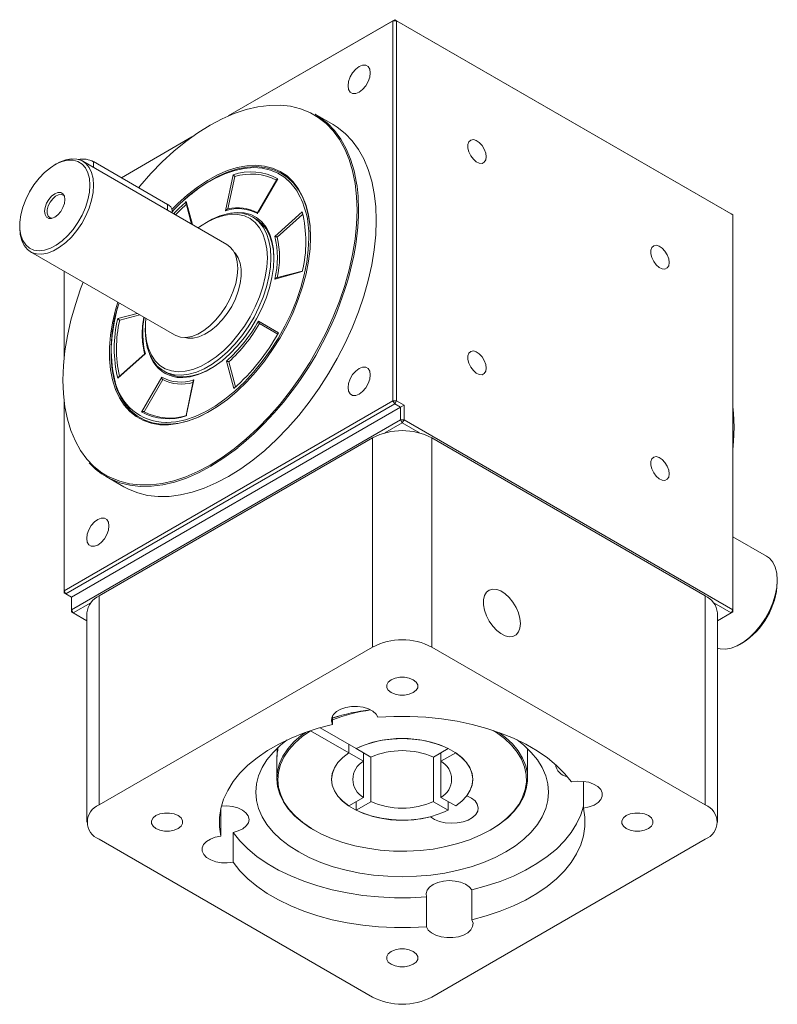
# Model space of a CAD drawing. Header units: millimetres. Extents: x 2723 to 3595, y 721 to 1332.
# Tile 7 of 9: x 3372 to 3459, y 813 to 926. Entities that reach past the tile are written whole.
import ezdxf

# ---------------------------------------------------------------- set-up
doc = ezdxf.new("R2010")
doc.units = ezdxf.units.MM
doc.layers.add('產品', color=7, linetype='Continuous')

# ---------------------------------------------------------------- blocks, each defined once
blk = doc.blocks.new('A$C4B944760')
at = {"color": 7, "linetype": 'Continuous', "lineweight": 15}
for p, q in [((23.92, 101.93), (43.06, 112.98)), ((43.06, 112.98), (42.85, 112.86)), ((43.27, 112.86), (43.06, 112.98)), ((43.06, 112.98), (81.67, 90.69)), ((42.85, 112.86), (23.92, 101.93)), ((42.85, 69.25), (42.85, 112.86)), ((43.27, 112.86), (42.85, 112.86)), ((81.88, 90.57), (43.27, 112.86)), ((43.27, 112.86), (43.27, 69.25)), ((35.97, 100.94), (33.93, 102.12)), ((19.78, 99.54), (11.67, 94.85)), ((11.67, 94.85), (19.78, 99.54)), ((4.24, 96.44), (4.03, 96.32)), ((23.79, 87.19), (7.24, 96.74)), ((8.49, 96.69), (16.97, 91.79)), ((8.49, 96.69), (8.49, 96.02)), ((29.63, 94.73), (27.42, 90.9)), ((16.97, 91.79), (16.97, 91.12)), ((19.1, 91.89), (19.73, 89.53)), ((19.12, 92.11), (19.83, 89.48)), ((17.5, 90.82), (17.5, 91.06)), ((29.28, 88.12), (32.44, 90.93)), ((32.47, 90.62), (29.56, 88.04)), ((81.88, 90.57), (81.67, 90.69)), ((81.88, 45.28), (81.88, 90.57)), ((0, 89.34), (0, 89.1)), ((21.64, 89.83), (21.42, 89.71)), ((27.08, 90.14), (26.74, 90.34)), ((1.24, 86.35), (17.79, 76.8)), ((5.09, 84.13), (5.09, 74.1)), ((32.44, 84.07), (29.28, 83.22)), ((32.42, 84.14), (29.46, 83.35)), ((11.26, 78.69), (13.48, 79.28)), ((13.79, 79.11), (11.48, 78.49)), ((27.41, 78.39), (29.72, 77.05)), ((29.63, 76.9), (27.53, 78.1)), ((14.42, 77.58), (14.42, 77.34)), ((14.42, 74.64), (11.26, 71.83)), ((14.35, 74.63), (11.35, 71.96)), ((24.58, 70.65), (23.73, 73.81)), ((24.01, 73.72), (24.79, 70.84)), ((16.54, 72.67), (16.88, 72.47)), ((13.99, 67.96), (16.3, 71.97)), ((16.43, 71.68), (14.3, 67.99)), ((19.91, 71.5), (19.1, 67.57)), ((19.98, 71.64), (19.13, 67.51)), ((5.09, 69.32), (5.09, 47.45)), ((5.09, 47.45), (42.85, 69.25)), ((43.06, 68.89), (42.85, 69.25)), ((43.27, 69.25), (42.85, 69.25)), ((43.06, 68.89), (43.27, 69.25)), ((43.27, 69.25), (44.12, 68.76)), ((43.06, 68.89), (5.3, 47.09)), ((43.7, 68.52), (5.94, 46.72)), ((43.7, 68.52), (43.06, 68.89)), ((43.7, 68.52), (44.12, 68.76)), ((43.7, 67.08), (43.7, 68.52)), ((44.12, 68.76), (44.12, 67.08)), ((5.94, 45.28), (43.7, 67.08)), ((43.91, 66.72), (41.91, 65.56)), ((43.7, 67.08), (44.12, 67.08)), ((43.7, 67.08), (43.91, 66.72)), ((43.91, 66.72), (44.12, 67.08)), ((45.91, 65.56), (43.91, 66.72)), ((44.12, 67.08), (81.88, 45.28)), ((82.01, 66.15), (82.01, 66.08)), ((9.12, 46.88), (40.52, 65)), ((40.52, 40.99), (40.52, 65)), ((47.31, 65), (47.31, 40.99)), ((47.31, 65), (78.7, 46.88)), ((81.92, 64.04), (81.88, 63.68)), ((9.94, 60.55), (11.97, 59.37)), ((85.73, 51.43), (81.88, 53.65)), ((86.97, 48.44), (86.97, 48.68)), ((5.09, 47.45), (5.3, 47.09)), ((5.09, 47.45), (5.09, 47.21)), ((5.09, 47.21), (5.3, 47.09)), ((5.3, 47.09), (5.94, 46.72)), ((5.94, 46.72), (5.94, 45.28)), ((9.12, 46.88), (9.12, 22.87)), ((78.7, 22.87), (78.7, 46.88)), ((6.15, 44.92), (5.94, 45.28)), ((5.94, 45.04), (5.94, 45.28)), ((8.15, 46.07), (6.15, 44.92)), ((81.67, 44.92), (79.67, 46.07)), ((81.67, 44.92), (81.88, 45.28)), ((81.88, 45.04), (81.88, 45.28)), ((5.94, 45.04), (6.15, 44.92)), ((6.15, 44.92), (7.72, 44.01)), ((7.72, 44.92), (7.72, 20.91)), ((80.11, 20.91), (80.11, 44.92)), ((80.11, 44.01), (81.67, 44.92)), ((81.67, 44.92), (81.88, 45.04)), ((9.12, 22.87), (40.52, 40.99)), ((47.31, 40.99), (78.7, 22.87)), ((82.73, 41.33), (82.94, 41.46)), ((35.92, 32.12), (35.92, 33.12)), ((38.62, 29.35), (34.48, 31.74)), ((33.4, 31.39), (37.78, 28.86)), ((37.78, 28.86), (37.78, 29.84)), ((29.53, 28.43), (29.54, 28.49)), ((29.6, 28.94), (29.61, 29.02)), ((37.78, 28.86), (39.48, 27.88)), ((40.33, 28.37), (38.62, 29.35)), ((39.48, 28.86), (39.48, 27.88)), ((40.33, 28.37), (40.33, 23.25)), ((49.2, 29.35), (47.5, 28.37)), ((47.5, 28.37), (47.5, 23.25)), ((48.34, 28.86), (48.34, 27.88)), ((48.34, 27.88), (50.05, 28.86)), ((58.31, 25.91), (58.31, 29.34)), ((29.51, 28.05), (29.51, 25.91)), ((39.48, 27.88), (39.48, 23.74)), ((48.34, 27.88), (48.34, 23.74)), ((64.73, 25.58), (64.73, 22.52)), ((39.48, 23.74), (37.78, 22.76)), ((50.05, 22.76), (48.34, 23.74)), ((38.62, 22.27), (40.33, 23.25)), ((38.62, 23.25), (38.62, 22.27)), ((47.5, 23.25), (49.2, 22.27)), ((49.2, 22.27), (49.2, 23.25)), ((23.1, 22.52), (23.1, 19.3)), ((24.49, 16.3), (24.49, 19.73)), ((33.73, 20.03), (33.81, 19.98)), ((54.01, 19.98), (54.1, 20.03)), ((40.52, 0.83), (9.12, 18.95)), ((78.7, 18.95), (47.31, 0.83)), ((51.9, 9.7), (51.9, 13.13)), ((46.7, 12.32), (46.7, 8.89))]:
    blk.add_line(p, q, dxfattribs=at)
at = {"color": 7, "linetype": 'Continuous', "lineweight": 15, "flags": 128}
for points in [[(40.24, 106.87), (40.18, 107.29), (40, 107.59), (39.72, 107.76), (39.36, 107.76), (38.97, 107.61), (38.58, 107.31), (38.22, 106.89), (37.94, 106.41), (37.76, 105.89), (37.7, 105.4), (37.76, 104.98), (37.94, 104.68), (38.22, 104.52), (38.58, 104.51), (38.97, 104.67), (39.36, 104.97), (39.72, 105.38), (40, 105.87), (40.18, 106.38), (40.24, 106.87)], [(33.37, 102.29), (33.29, 102.33), (32.22, 102.75), (31.09, 103.04), (29.89, 103.17), (28.63, 103.15), (27.33, 102.99), (25.99, 102.68), (24.63, 102.22), (23.24, 101.62), (21.85, 100.88), (20.46, 100.01), (19.07, 99.01), (17.7, 97.89), (16.37, 96.66), (15.07, 95.32), (13.81, 93.89), (13.66, 93.7)], [(38.74, 91.13), (38.68, 92.7), (38.51, 94.2), (38.22, 95.62), (37.82, 96.93), (37.31, 98.14), (36.7, 99.23), (35.99, 100.21), (35.17, 101.05), (34.27, 101.76), (33.37, 102.29)], [(33.93, 102.12), (34.42, 101.81), (35.33, 101.1), (36.14, 100.25), (36.86, 99.27), (37.48, 98.17), (37.99, 96.96), (38.39, 95.64), (38.67, 94.22), (38.73, 93.86)], [(40.94, 89.95), (40.88, 91.54), (40.71, 93.04), (40.42, 94.46), (40.02, 95.78), (39.51, 97), (38.9, 98.1), (38.18, 99.08), (37.36, 99.92), (36.46, 100.64), (35.97, 100.94)], [(53.56, 97.24), (53.51, 97.67), (53.34, 98.12), (53.08, 98.54), (52.76, 98.89), (52.42, 99.12), (52.08, 99.22), (51.78, 99.17), (51.57, 98.97), (51.46, 98.66), (51.46, 98.25), (51.57, 97.81), (51.78, 97.37), (52.08, 96.98), (52.42, 96.68), (52.76, 96.51), (53.08, 96.49), (53.34, 96.62), (53.51, 96.88), (53.56, 97.24)], [(8.06, 93.99), (8, 94.75), (7.83, 95.41), (7.55, 95.97), (7.17, 96.4), (6.69, 96.7), (6.14, 96.85), (5.53, 96.85), (4.88, 96.71), (4.2, 96.42), (3.52, 95.99), (2.85, 95.44), (2.22, 94.78), (1.63, 94.03), (1.12, 93.21), (0.69, 92.35), (0.36, 91.46), (0.13, 90.59), (0.01, 89.74), (0.01, 88.95), (0.13, 88.24), (0.36, 87.63), (0.69, 87.13), (1.12, 86.77), (1.63, 86.54), (2.22, 86.46), (2.85, 86.54), (3.52, 86.75), (4.2, 87.12), (4.88, 87.61), (5.53, 88.22), (6.14, 88.92), (6.69, 89.71), (7.17, 90.55), (7.55, 91.43), (7.83, 92.31), (8, 93.17), (8.06, 93.99)], [(4.24, 96.44), (4.59, 96.63), (5.28, 96.89), (5.95, 97.01), (6.56, 96.99), (7.12, 96.81), (7.59, 96.49), (7.97, 96.03), (8.26, 95.45), (8.43, 94.77), (8.49, 93.99)], [(17.48, 91.19), (18.17, 91.89), (19.28, 92.89), (20.41, 93.77), (21.56, 94.54), (22.71, 95.17), (23.85, 95.66), (24.98, 96.01), (26.07, 96.22), (27.11, 96.28), (28.11, 96.19), (29.04, 95.95), (29.91, 95.57), (30.69, 95.05), (31.38, 94.39), (31.98, 93.6), (32.48, 92.7), (32.88, 91.67), (33.16, 90.55), (33.33, 89.34), (33.39, 88.04)], [(33.39, 87.94), (33.33, 89.23), (33.16, 90.43), (32.88, 91.55), (32.49, 92.56), (31.99, 93.46), (31.4, 94.25), (30.71, 94.9), (29.93, 95.42), (29.08, 95.8), (28.15, 96.03), (27.16, 96.12), (26.12, 96.06), (25.04, 95.86), (23.92, 95.51), (22.79, 95.02), (21.65, 94.39), (20.51, 93.63), (19.39, 92.76), (18.29, 91.76), (17.5, 90.97)], [(31.64, 93.61), (31.14, 94.22), (30.44, 94.87), (29.65, 95.37), (28.78, 95.73), (27.84, 95.94), (26.83, 96), (25.78, 95.92), (24.68, 95.68), (23.56, 95.3), (22.42, 94.77), (21.78, 94.42)], [(8.49, 93.99), (8.43, 93.15), (8.26, 92.27), (7.97, 91.37), (7.59, 90.47), (7.12, 89.6), (6.56, 88.78), (5.95, 88.04), (5.28, 87.4), (4.59, 86.86), (3.89, 86.46), (3.2, 86.19), (2.54, 86.07), (1.92, 86.1), (1.37, 86.28), (0.89, 86.6), (0.51, 87.06), (0.23, 87.64), (0.06, 88.32), (0, 89.1), (0, 89.1)], [(38.73, 93.86), (38.85, 92.71), (38.91, 91.13)], [(5.2, 92.34), (5.14, 92.72), (4.97, 93), (4.72, 93.15), (4.39, 93.16), (4.03, 93.01), (3.67, 92.74), (3.34, 92.36), (3.09, 91.91), (2.92, 91.44), (2.86, 90.99), (2.92, 90.61), (3.09, 90.33), (3.34, 90.18), (3.67, 90.18), (4.03, 90.32), (4.39, 90.59), (4.72, 90.97), (4.97, 91.42), (5.14, 91.89), (5.2, 92.34)], [(5.16, 92.66), (5.05, 92.8), (4.79, 92.92), (4.47, 92.9), (4.13, 92.73), (3.79, 92.44), (3.5, 92.05), (3.28, 91.61), (3.17, 91.16), (3.17, 90.76), (3.28, 90.44), (3.5, 90.24), (3.73, 90.19)], [(19.16, 91.8), (18.48, 91.17), (17.9, 90.59)], [(10.01, 60.64), (10.41, 60.43), (11.48, 60.01), (12.61, 59.72), (13.81, 59.59), (15.07, 59.61), (16.37, 59.77), (17.7, 60.08), (19.07, 60.54), (20.46, 61.14), (21.85, 61.88), (23.24, 62.75), (24.63, 63.75), (25.99, 64.87), (27.33, 66.1), (28.63, 67.44), (29.89, 68.87), (31.09, 70.39), (32.22, 71.98), (33.29, 73.64), (34.27, 75.35), (35.17, 77.1), (35.99, 78.88), (36.7, 80.67), (37.31, 82.47), (37.82, 84.27), (38.22, 86.04), (38.51, 87.79), (38.68, 89.48), (38.74, 91.13)], [(28.43, 85.67), (28.37, 86.67), (28.2, 87.58), (27.91, 88.4), (27.52, 89.11), (27.04, 89.7), (26.45, 90.15), (25.79, 90.46), (25.05, 90.63), (24.26, 90.65), (23.42, 90.52), (22.54, 90.25), (21.65, 89.83), (20.75, 89.28), (20.49, 89.09)], [(21.64, 89.83), (22.09, 90.08), (22.99, 90.46), (23.87, 90.71), (24.71, 90.81), (25.5, 90.77), (26.23, 90.57), (26.9, 90.24), (27.47, 89.77), (27.96, 89.16), (28.34, 88.44), (28.62, 87.61), (28.79, 86.68), (28.85, 85.67)], [(24.22, 90.77), (24.97, 90.85), (25.78, 90.81), (26.53, 90.61), (27.2, 90.27), (27.79, 89.79), (28.28, 89.18), (28.67, 88.44), (28.96, 87.6), (29.13, 86.65), (29.19, 85.62)], [(11.97, 59.37), (12.48, 59.1), (13.55, 58.67), (14.69, 58.39), (15.89, 58.26), (17.15, 58.27), (18.46, 58.44), (19.8, 58.75), (21.18, 59.21), (22.57, 59.82), (23.97, 60.56), (25.37, 61.43), (26.76, 62.44), (28.14, 63.56), (29.48, 64.8), (30.79, 66.14), (32.05, 67.58), (33.25, 69.11), (34.39, 70.71), (35.46, 72.37), (36.46, 74.09), (37.36, 75.85), (38.18, 77.64), (38.9, 79.44), (39.51, 81.26), (40.02, 83.06), (40.42, 84.84), (40.71, 86.59), (40.88, 88.3), (40.94, 89.95)], [(29.19, 85.54), (29.13, 86.49), (28.96, 87.41), (28.68, 88.25), (28.3, 88.97), (27.81, 89.57), (27.23, 90.04), (27.08, 90.14)], [(33.39, 88.04), (33.33, 86.68), (33.16, 85.27), (32.88, 83.82), (32.48, 82.34), (31.98, 80.86), (31.38, 79.38), (30.69, 77.92), (29.91, 76.49), (29.04, 75.12), (28.11, 73.8), (27.11, 72.56), (26.07, 71.41), (24.98, 70.36), (23.85, 69.41), (22.71, 68.59), (21.56, 67.89), (20.41, 67.33), (19.28, 66.91), (18.17, 66.63), (17.1, 66.49), (16.08, 66.51), (15.11, 66.67), (14.21, 66.98), (13.39, 67.43), (12.65, 68.02), (12, 68.75), (11.45, 69.6), (11.01, 70.56), (10.67, 71.64), (10.44, 72.81), (10.32, 74.06), (10.32, 75.39), (10.44, 76.78), (10.67, 78.21), (11.01, 79.68), (11.26, 80.56)], [(16.77, 66.76), (16.87, 66.76), (17.92, 66.84), (19.02, 67.08), (20.14, 67.46), (21.28, 67.99), (22.43, 68.65), (23.57, 69.44), (24.69, 70.36), (25.79, 71.39), (26.84, 72.52), (27.85, 73.74), (28.79, 75.05), (29.66, 76.41), (30.45, 77.83), (31.15, 79.28), (31.76, 80.76), (32.26, 82.24), (32.66, 83.71), (32.95, 85.16), (33.12, 86.57), (33.18, 87.93)], [(23.79, 87.19), (24.14, 86.93), (24.52, 86.48), (24.8, 85.9), (24.97, 85.21), (25.03, 84.44), (24.97, 83.6), (24.8, 82.72), (24.52, 81.81), (24.14, 80.92), (23.66, 80.05), (23.11, 79.23), (22.49, 78.49), (21.83, 77.84), (21.14, 77.31), (20.44, 76.91), (19.75, 76.64), (19.08, 76.52), (18.47, 76.55), (17.92, 76.73), (17.79, 76.8)], [(74.56, 85.12), (74.51, 85.55), (74.34, 86), (74.08, 86.42), (73.76, 86.77), (73.42, 87), (73.08, 87.1), (72.78, 87.04), (72.57, 86.85), (72.46, 86.53), (72.46, 86.13), (72.57, 85.68), (72.78, 85.24), (73.08, 84.85), (73.42, 84.56), (73.76, 84.39), (74.08, 84.37), (74.34, 84.49), (74.51, 84.75), (74.56, 85.12)], [(24.62, 86.3), (24.76, 86.16), (25.1, 85.66), (25.33, 85.05), (25.44, 84.34), (25.44, 83.55), (25.33, 82.7), (25.1, 81.83), (24.76, 80.95), (24.34, 80.08), (23.82, 79.27), (23.24, 78.52), (22.61, 77.86), (21.94, 77.3), (21.25, 76.88), (20.58, 76.58), (19.92, 76.44), (19.31, 76.44), (18.97, 76.52)], [(28.85, 85.67), (28.79, 84.59), (28.62, 83.46), (28.34, 82.31), (27.96, 81.14), (27.47, 79.98), (26.9, 78.84), (26.23, 77.74), (25.5, 76.7), (24.71, 75.74), (23.87, 74.87), (22.99, 74.1), (22.09, 73.45), (21.18, 72.93), (20.29, 72.54), (19.41, 72.29), (18.57, 72.19), (17.77, 72.24), (17.04, 72.43), (16.38, 72.77), (15.8, 73.24), (15.32, 73.84), (14.93, 74.57), (14.65, 75.4), (14.48, 76.33), (14.42, 77.34), (14.42, 77.34)], [(14.49, 78.7), (14.44, 78.11), (14.44, 77.07), (14.55, 76.11), (14.78, 75.24), (15.12, 74.48), (15.56, 73.83), (16.09, 73.31), (16.72, 72.92), (17.42, 72.68), (18.19, 72.59), (19.01, 72.64), (19.87, 72.84), (20.75, 73.19), (21.65, 73.67), (22.54, 74.29), (23.42, 75.03), (24.26, 75.87), (25.05, 76.81), (25.79, 77.82), (26.45, 78.9), (27.04, 80.03), (27.52, 81.18), (27.91, 82.34), (28.2, 83.48), (28.37, 84.6), (28.43, 85.67), (28.43, 85.67)], [(29.19, 85.62), (29.13, 84.53), (28.96, 83.38), (28.68, 82.2), (28.28, 81.01), (27.79, 79.83), (27.2, 78.67), (26.53, 77.55), (25.79, 76.5), (24.98, 75.52), (24.12, 74.63), (23.23, 73.85), (22.31, 73.19), (21.39, 72.66), (20.48, 72.26), (19.58, 72.01), (18.73, 71.91), (18.09, 71.93)], [(7.29, 82.86), (7, 82.09), (6.39, 80.29), (5.88, 78.49), (5.48, 76.72), (5.19, 74.97), (5.02, 73.28), (4.96, 71.63), (5.02, 70.06), (5.19, 68.56), (5.48, 67.14), (5.88, 65.83), (6.39, 64.62), (7, 63.53), (7.71, 62.55), (8.52, 61.71), (9.43, 61), (10.01, 60.64)], [(11.41, 80.48), (11.17, 79.64), (10.83, 78.19), (10.61, 76.76), (10.49, 75.39), (10.49, 74.07), (10.61, 72.82), (10.83, 71.66), (11.17, 70.59), (11.61, 69.63), (12.16, 68.79), (12.8, 68.07), (13.54, 67.49), (14.35, 67.04), (15.25, 66.73), (16.21, 66.57), (17.22, 66.55), (18.29, 66.69), (19.39, 66.96), (20.51, 67.38), (21.65, 67.94), (21.89, 68.08)], [(15.1, 74.14), (15.03, 74.32), (14.9, 74.63)], [(53.56, 72.99), (53.51, 73.42), (53.34, 73.87), (53.08, 74.29), (52.76, 74.64), (52.42, 74.87), (52.08, 74.97), (51.78, 74.92), (51.57, 74.72), (51.46, 74.41), (51.46, 74), (51.57, 73.56), (51.78, 73.12), (52.08, 72.73), (52.42, 72.43), (52.76, 72.26), (53.08, 72.24), (53.34, 72.37), (53.51, 72.63), (53.56, 72.99)], [(16.88, 72.47), (17.38, 72.23), (18.12, 72.04), (18.91, 72), (19.75, 72.1), (20.63, 72.35), (21.53, 72.73), (21.91, 72.94)], [(40.24, 72.23), (40.18, 72.65), (40, 72.95), (39.72, 73.11), (39.36, 73.12), (38.97, 72.96), (38.58, 72.66), (38.22, 72.25), (37.94, 71.76), (37.76, 71.25), (37.7, 70.76), (37.76, 70.34), (37.94, 70.03), (38.22, 69.87), (38.58, 69.87), (38.97, 70.02), (39.36, 70.32), (39.72, 70.74), (40, 71.22), (40.18, 71.74), (40.24, 72.23)], [(82.01, 66.24), (81.95, 67.83), (81.88, 68.57)], [(81.88, 63.77), (81.95, 64.59), (82.01, 66.24)], [(25.06, 63.87), (24.73, 63.61), (23.34, 62.61), (21.93, 61.73), (20.53, 60.99), (19.14, 60.39), (17.77, 59.93), (16.42, 59.61), (15.12, 59.45), (13.86, 59.43), (12.65, 59.57), (11.51, 59.85), (10.44, 60.28), (9.94, 60.55)], [(74.56, 60.87), (74.51, 61.3), (74.34, 61.75), (74.08, 62.17), (73.76, 62.52), (73.42, 62.75), (73.08, 62.85), (72.78, 62.79), (72.57, 62.6), (72.46, 62.28), (72.46, 61.88), (72.57, 61.43), (72.78, 60.99), (73.08, 60.6), (73.42, 60.31), (73.76, 60.14), (74.08, 60.12), (74.34, 60.24), (74.51, 60.5), (74.56, 60.87)], [(10.24, 54.91), (10.18, 55.33), (10, 55.63), (9.72, 55.8), (9.36, 55.8), (8.97, 55.64), (8.58, 55.35), (8.22, 54.93), (7.94, 54.44), (7.76, 53.93), (7.7, 53.44), (7.76, 53.02), (7.94, 52.72), (8.22, 52.55), (8.58, 52.55), (8.97, 52.7), (9.36, 53), (9.72, 53.42), (10, 53.91), (10.18, 54.42), (10.24, 54.91)], [(80.11, 40.87), (80.41, 40.79), (81.03, 40.76), (81.69, 40.88), (82.38, 41.15), (83.08, 41.55), (83.77, 42.09), (84.44, 42.73), (85.05, 43.47), (85.6, 44.29), (86.08, 45.16), (86.46, 46.06), (86.74, 46.96), (86.92, 47.84), (86.97, 48.68), (86.92, 49.46), (86.74, 50.14), (86.46, 50.72), (86.08, 51.18), (85.73, 51.43)], [(57.49, 43.69), (57.43, 44.28), (57.26, 44.91), (56.99, 45.55), (56.63, 46.14), (56.21, 46.67), (55.73, 47.11), (55.24, 47.43), (54.76, 47.61), (54.31, 47.64), (53.91, 47.53), (53.59, 47.28), (53.37, 46.9), (53.26, 46.41), (53.26, 45.84), (53.37, 45.22), (53.59, 44.59), (53.91, 43.97), (54.31, 43.4), (54.76, 42.91), (55.24, 42.54), (55.73, 42.28), (56.21, 42.18), (56.63, 42.21), (56.99, 42.4), (57.26, 42.72), (57.43, 43.15), (57.49, 43.69)], [(42.64, 37.23), (42.31, 36.97), (42.13, 36.66), (42.13, 36.33), (42.31, 36.03), (42.64, 35.76), (43.09, 35.57), (43.63, 35.47), (44.19, 35.47), (44.73, 35.57), (45.18, 35.76), (45.52, 36.03), (45.69, 36.33), (45.69, 36.66), (45.52, 36.97), (45.18, 37.23), (44.73, 37.42), (44.19, 37.52), (43.63, 37.52), (43.09, 37.42), (42.64, 37.23)], [(41.12, 32.93), (40.91, 33.3), (40.54, 33.63), (40.04, 33.89), (39.45, 34.08), (38.79, 34.17), (38.11, 34.16), (37.46, 34.06), (36.87, 33.87), (36.38, 33.6), (36.02, 33.27), (35.82, 32.9), (35.78, 32.5), (35.92, 32.12)], [(35.92, 32.82), (36.63, 33.08), (36.64, 33.08)], [(63.33, 25.52), (62.56, 26.49), (61.64, 27.41), (60.59, 28.28), (59.41, 29.09), (58.11, 29.84), (56.7, 30.53), (55.2, 31.13), (53.61, 31.66), (51.94, 32.11), (50.21, 32.48), (48.44, 32.75), (46.62, 32.93), (44.79, 33.02), (42.95, 33.02), (41.12, 32.93)], [(35.92, 32.12), (34.25, 31.67), (32.66, 31.15), (31.15, 30.54), (29.74, 29.86), (28.44, 29.11), (27.26, 28.3), (26.2, 27.43), (25.28, 26.51), (24.51, 25.55), (23.88, 24.55), (23.4, 23.52), (23.09, 22.48), (22.93, 21.42), (22.93, 20.36), (23.1, 19.3)], [(33.73, 20.03), (33.4, 20.22), (32.41, 20.9), (31.55, 21.64), (30.83, 22.43), (30.27, 23.25), (29.85, 24.11), (29.6, 24.98), (29.51, 25.87), (29.59, 26.76), (29.83, 27.63), (30.22, 28.49), (30.78, 29.32), (31.49, 30.11), (32.33, 30.85), (32.81, 31.2)], [(33.4, 31.39), (32.43, 30.71), (31.59, 29.97), (30.89, 29.19), (30.34, 28.37), (29.94, 27.52), (29.71, 26.65), (29.63, 25.77), (29.72, 24.89), (29.97, 24.02), (30.38, 23.17), (30.95, 22.36), (31.66, 21.58), (32.51, 20.85), (33.49, 20.17), (34.59, 19.56), (35.8, 19.03), (37.1, 18.56), (38.48, 18.19), (39.92, 17.9), (41.4, 17.69), (42.92, 17.59), (44.44, 17.57), (45.96, 17.65), (47.46, 17.82), (48.91, 18.09), (50.31, 18.44), (51.64, 18.88), (52.87, 19.39), (54.01, 19.98), (55.03, 20.64), (55.92, 21.35), (56.68, 22.12), (57.29, 22.92), (57.74, 23.76), (58.04, 24.63), (58.18, 25.5), (58.16, 26.38), (57.97, 27.26), (57.62, 28.12), (57.12, 28.95), (56.46, 29.74), (55.66, 30.49), (54.73, 31.19), (54.37, 31.42)], [(55.02, 31.2), (55.76, 30.63), (56.57, 29.87), (57.23, 29.07), (57.74, 28.23), (58.09, 27.37), (58.28, 26.49), (58.3, 25.6), (58.16, 24.71), (57.86, 23.84), (57.4, 23), (56.78, 22.18), (56.02, 21.41), (55.12, 20.69), (54.1, 20.03)], [(57.11, 30.34), (57.88, 29.73), (58.73, 28.91), (59.43, 28.05), (59.99, 27.16), (60.39, 26.23), (60.63, 25.29), (60.71, 24.34), (60.63, 23.39), (60.39, 22.45), (59.99, 21.52), (59.43, 20.63), (58.73, 19.77), (57.88, 18.95), (56.9, 18.19), (55.79, 17.48), (54.57, 16.84), (53.24, 16.28), (51.83, 15.79), (50.34, 15.38), (48.79, 15.06), (47.19, 14.83), (45.56, 14.69), (43.91, 14.64), (42.26, 14.69), (40.63, 14.83), (39.03, 15.06), (37.48, 15.38), (35.99, 15.79), (34.58, 16.28), (33.25, 16.84), (32.03, 17.48), (30.92, 18.19), (29.94, 18.95), (29.1, 19.77), (28.39, 20.63), (27.83, 21.52), (27.43, 22.45), (27.19, 23.39), (27.11, 24.34), (27.19, 25.29), (27.43, 26.23), (27.83, 27.16), (28.39, 28.05), (29.1, 28.91), (29.94, 29.73), (30.71, 30.34)], [(51.33, 23.93), (51.72, 24.56), (51.94, 25.21), (52.01, 25.87), (51.91, 26.53), (51.66, 27.18), (51.25, 27.79), (50.69, 28.37), (49.99, 28.9), (49.17, 29.36), (48.25, 29.76), (47.24, 30.07), (46.16, 30.3), (45.04, 30.44), (43.89, 30.49), (42.75, 30.44), (41.63, 30.3), (40.55, 30.07), (39.54, 29.75), (38.62, 29.35)], [(37.78, 28.86), (37.09, 28.33), (36.54, 27.75), (36.14, 27.13), (35.9, 26.48), (35.81, 25.82), (35.89, 25.16), (36.13, 24.51), (36.53, 23.89), (37.07, 23.31), (37.75, 22.77), (38.56, 22.3), (39.47, 21.9), (40.47, 21.58), (41.55, 21.34), (42.67, 21.19), (43.81, 21.13), (44.95, 21.17), (46.08, 21.3), (47.16, 21.53)], [(37.78, 28.86), (37.09, 28.33), (36.54, 27.75), (36.14, 27.12), (35.89, 26.47), (35.81, 25.81), (35.89, 25.15), (36.14, 24.5), (36.54, 23.87), (37.09, 23.29), (37.78, 22.76)], [(50.05, 22.76), (50.74, 23.29), (51.28, 23.87), (51.69, 24.5), (51.93, 25.15), (52.01, 25.81), (51.93, 26.47), (51.69, 27.12), (51.28, 27.75), (50.74, 28.33), (50.05, 28.86)], [(64.73, 22.52), (65.37, 22.64), (65.94, 22.86), (66.4, 23.14), (66.72, 23.49), (66.88, 23.87), (66.87, 24.26), (66.7, 24.64), (66.36, 24.98), (65.89, 25.26), (65.32, 25.47), (64.67, 25.58), (63.99, 25.6), (63.33, 25.52)], [(47.16, 21.53), (47.62, 21.22), (48.19, 20.99), (48.84, 20.83), (49.54, 20.77), (50.23, 20.81), (50.9, 20.93), (51.5, 21.14), (51.99, 21.43), (52.36, 21.78), (52.58, 22.16), (52.64, 22.56), (52.53, 22.96), (52.27, 23.34), (51.86, 23.67), (51.33, 23.93)], [(23.15, 22.74), (23.77, 22.76), (24.44, 22.69), (25.05, 22.53), (25.58, 22.28), (25.98, 21.97), (26.23, 21.61), (26.33, 21.22), (26.25, 20.83), (26.01, 20.47), (25.62, 20.15), (25.1, 19.9), (24.49, 19.73)], [(51.9, 13.13), (53.57, 13.58), (55.17, 14.11), (56.67, 14.71), (58.08, 15.39), (59.38, 16.14), (60.57, 16.96), (61.62, 17.82), (62.54, 18.74), (63.32, 19.71), (63.94, 20.7), (64.42, 21.73), (64.73, 22.73)], [(15.64, 21.65), (15.31, 21.38), (15.13, 21.07), (15.13, 20.75), (15.31, 20.44), (15.64, 20.18), (16.09, 19.98), (16.63, 19.88), (17.19, 19.88), (17.73, 19.98), (18.18, 20.18), (18.52, 20.44), (18.69, 20.75), (18.69, 21.07), (18.52, 21.38), (18.18, 21.65), (17.73, 21.84), (17.19, 21.94), (16.63, 21.94), (16.09, 21.84), (15.64, 21.65)], [(51.9, 9.7), (53.57, 10.15), (55.17, 10.68), (56.67, 11.28), (58.08, 11.96), (59.38, 12.71), (60.57, 13.53), (61.62, 14.4), (62.54, 15.31), (63.32, 16.28), (63.94, 17.27), (64.42, 18.3), (64.74, 19.34), (64.89, 20.4), (64.89, 21.46), (64.73, 22.52)], [(69.64, 21.65), (69.31, 21.38), (69.13, 21.07), (69.13, 20.75), (69.31, 20.44), (69.64, 20.18), (70.09, 19.98), (70.63, 19.88), (71.19, 19.88), (71.73, 19.98), (72.18, 20.18), (72.52, 20.44), (72.69, 20.75), (72.69, 21.07), (72.52, 21.38), (72.18, 21.65), (71.73, 21.84), (71.19, 21.94), (70.63, 21.94), (70.09, 21.84), (69.64, 21.65)], [(23.1, 19.3), (22.45, 19.18), (21.89, 18.96), (21.43, 18.68), (21.11, 18.33), (20.94, 17.95), (20.95, 17.56), (21.13, 17.18), (21.46, 16.84), (21.93, 16.56), (22.5, 16.36), (23.15, 16.24), (23.83, 16.22), (24.49, 16.3)], [(24.49, 19.73), (25.27, 18.76), (26.18, 17.84), (27.23, 16.97), (28.41, 16.16), (29.71, 15.41), (31.12, 14.73), (32.63, 14.12), (34.22, 13.59), (35.88, 13.14), (37.61, 12.78), (39.39, 12.5), (41.2, 12.32), (43.03, 12.23), (44.87, 12.23), (46.7, 12.32)], [(24.49, 16.3), (25.27, 15.33), (26.18, 14.41), (27.23, 13.54), (28.41, 12.73), (29.71, 11.98), (31.12, 11.3), (32.63, 10.69), (34.22, 10.16), (35.88, 9.71), (37.61, 9.35), (39.39, 9.07), (41.2, 8.89), (43.03, 8.8), (44.87, 8.8), (46.7, 8.89)], [(46.7, 12.32), (46.65, 12.71), (46.77, 13.1), (47.05, 13.45), (47.48, 13.76), (48.02, 13.99), (48.65, 14.14), (49.32, 14.19), (49.99, 14.14), (50.62, 14), (51.17, 13.78), (51.61, 13.48), (51.9, 13.13)], [(46.7, 8.89), (46.91, 8.52), (47.28, 8.2), (47.78, 7.93), (48.38, 7.75), (49.04, 7.65), (49.71, 7.66), (50.37, 7.76), (50.96, 7.95), (51.45, 8.22), (51.8, 8.55), (52, 8.93), (52.04, 9.32), (51.9, 9.7)], [(42.64, 6.06), (42.31, 5.8), (42.13, 5.49), (42.13, 5.16), (42.31, 4.85), (42.64, 4.59), (43.09, 4.4), (43.63, 4.3), (44.19, 4.3), (44.73, 4.4), (45.18, 4.59), (45.52, 4.85), (45.69, 5.16), (45.69, 5.49), (45.52, 5.8), (45.18, 6.06), (44.73, 6.25), (44.19, 6.35), (43.63, 6.35), (43.09, 6.25), (42.64, 6.06)]]:
    blk.add_lwpolyline(points, dxfattribs=at)
at = {"color": 7, "linetype": 'Continuous', "lineweight": 15}
for centre, radius, start, end in [((7.21, 94.19), 2.8, 62.899, 100.1243), ((31.96, 77.51), 19.74, 121.0496, 137.0964), ((23.58, 88.38), 9.61, 357.2862, 32.9733), ((16.63, 90.99), 0.874, 4.5109, 66.8092), ((33.55, 75.63), 21.89, 131.2072, 136.4556), ((18.33, 87.49), 14.52, 346.3693, 13.6787), ((11.51, 91.33), 27.39, 348.5491, 359.5824), ((19.38, 85.67), 10.2, 346.1216, 13.9263), ((19.45, 85.69), 10.38, 346.9541, 13.0939), ((0.3, 93.86), 38.88, 309.5418, 348.1764), ((26.38, 75.19), 15.87, 160.5572, 193.0917), ((25.37, 75.27), 14.52, 166.3693, 193.6787), ((25.52, 75.24), 14.41, 166.979, 192.7316), ((23.63, 77.03), 9.51, 169.174, 194.6004), ((12.18, 86.85), 17.42, 311.5232, 330.9211), ((12.12, 86.88), 17.73, 312.1043, 330.34), ((8.08, 89.17), 24.8, 311.6961, 330.7482), ((18.52, 75.63), 3.72, 203.4998, 263.3936), ((16.84, 72.79), 6.03, 191.3847, 269.2857), ((18.5, 75.91), 4.52, 240.8214, 289.0442), ((18.55, 75.72), 4.56, 242.1725, 286.8679), ((17.08, 73.6), 6.42, 241.2379, 288.6277), ((17.25, 73.6), 6.34, 242.224, 287.6415), ((43.91, 58.45), 7.38, 62.6097, 117.3903), ((14.06, 67.66), 8.22, 222.4124, 239.902), ((78.32, 48.78), 8.66, 302.2695, 357.7358), ((10.12, 44.68), 2.41, 114.3747, 174.3052), ((77.7, 44.68), 2.41, 5.6948, 65.6253), ((43.91, 34.44), 7.38, 62.6097, 117.3903), ((43.4, 8.72), 25.28, 97.1861, 107.2058), ((43.27, 13.46), 20.54, 98.3732, 110.9642), ((43.91, 17.87), 12.64, 65.2766, 114.7234), ((43.91, 20.08), 9.03, 66.6065, 113.3935), ((40.61, 25.81), 2.36, 118.5798, 241.4202), ((47.22, 25.81), 2.36, 298.5798, 61.4202), ((63.15, 27.76), 1.67, 187.8666, 260.4752), ((9.87, 20.91), 2.1, 110.7834, 249.2166), ((43.91, 31.54), 9.03, 246.6065, 293.3935), ((77.96, 20.91), 2.1, 290.7834, 69.2166), ((43.91, 33.75), 12.64, 245.2766, 294.7234), ((43.91, 7.38), 7.38, 242.6097, 297.3903)]:
    blk.add_arc(centre, radius, start, end, dxfattribs=at)
for points, knots in [([(19.12, 92.11), (19.12, 92.11), (19.11, 92.08), (19.1, 92.02), (19.09, 91.95), (19.1, 91.9), (19.1, 91.89)], [0, 0, 0, 0, 0.009251, 0.379882, 0.795389, 1, 1, 1, 1]), ([(29.28, 88.12), (29.28, 88.12), (29.3, 88.12), (29.34, 88.12), (29.41, 88.1), (29.47, 88.08), (29.53, 88.06), (29.55, 88.04), (29.56, 88.04)], [0, 0, 0, 0, 0.006052, 0.25404, 0.526181, 0.721713, 0.860532, 1, 1, 1, 1]), ([(29.28, 83.22), (29.28, 83.22), (29.3, 83.25), (29.34, 83.29), (29.4, 83.33), (29.45, 83.34), (29.46, 83.35)], [0, 0, 0, 0, 0.009191, 0.385779, 0.799047, 1, 1, 1, 1]), ([(11.48, 78.49), (11.46, 78.5), (11.44, 78.51), (11.4, 78.54), (11.35, 78.59), (11.3, 78.64), (11.27, 78.67), (11.26, 78.69), (11.26, 78.69)], [0, 0, 0, 0, 0.140315, 0.279968, 0.477116, 0.750268, 0.993918, 1, 1, 1, 1]), ([(14.25, 78.84), (14.2, 78.5), (14.09, 77.79), (14.05, 76.75), (14.11, 75.74), (14.23, 75.04), (14.33, 74.68), (14.35, 74.61)], [0, 0, 0, 0, 0.220183, 0.46161, 0.703175, 0.944818, 1, 1, 1, 1]), ([(27.41, 78.39), (27.41, 78.38), (27.41, 78.36), (27.41, 78.31), (27.43, 78.23), (27.47, 78.17), (27.5, 78.13), (27.52, 78.11), (27.53, 78.1)], [0, 0, 0, 0, 0.006052, 0.25404, 0.526181, 0.721713, 0.860532, 1, 1, 1, 1]), ([(14.42, 74.64), (14.42, 74.64), (14.4, 74.64), (14.37, 74.64), (14.36, 74.63), (14.35, 74.63)], [0, 0, 0, 0, 0.012395, 0.520276, 1, 1, 1, 1]), ([(23.73, 73.81), (23.73, 73.81), (23.75, 73.81), (23.79, 73.8), (23.86, 73.78), (23.92, 73.76), (23.98, 73.74), (24, 73.73), (24.01, 73.72)], [0, 0, 0, 0, 0.006052, 0.25404, 0.526181, 0.721713, 0.860532, 1, 1, 1, 1]), ([(11.35, 71.96), (11.33, 71.95), (11.3, 71.91), (11.27, 71.86), (11.26, 71.84), (11.26, 71.83)], [0, 0, 0, 0, 0.48661, 0.987497, 1, 1, 1, 1]), ([(16.3, 71.97), (16.3, 71.97), (16.3, 71.94), (16.3, 71.89), (16.33, 71.81), (16.36, 71.75), (16.39, 71.71), (16.41, 71.69), (16.43, 71.68)], [0, 0, 0, 0, 0.006052, 0.25404, 0.526181, 0.721713, 0.860532, 1, 1, 1, 1]), ([(19.98, 71.64), (19.98, 71.64), (19.96, 71.62), (19.93, 71.57), (19.91, 71.52), (19.91, 71.5)], [0, 0, 0, 0, 0.012391, 0.52011, 1, 1, 1, 1]), ([(14.3, 67.99), (14.28, 68), (14.26, 68.01), (14.2, 68.02), (14.13, 68.01), (14.06, 68), (14.01, 67.97), (13.99, 67.96), (13.99, 67.96)], [0, 0, 0, 0, 0.140315, 0.279968, 0.477116, 0.750268, 0.993918, 1, 1, 1, 1]), ([(19.1, 67.57), (19.1, 67.56), (19.11, 67.55), (19.12, 67.52), (19.13, 67.51), (19.13, 67.51)], [0, 0, 0, 0, 0.486774, 0.987501, 1, 1, 1, 1]), ([(29.65, 29.5), (29.64, 29.43), (29.63, 29.32), (29.62, 29.16), (29.62, 29.06), (29.61, 29.02)], [0, 0, 0, 0, 0.411985, 0.705964, 1, 1, 1, 1]), ([(29.52, 28.55), (29.52, 28.54), (29.52, 28.52), (29.52, 28.48), (29.52, 28.46), (29.51, 28.45)], [0, 0, 0, 0, 0.337765, 0.66878, 1, 1, 1, 1]), ([(29.51, 28.45), (29.51, 28.42), (29.51, 28.35), (29.51, 28.22), (29.51, 28.13), (29.51, 28.07)], [0, 0, 0, 0, 0.255106, 0.510212, 1, 1, 1, 1]), ([(29.53, 28.43), (29.53, 28.44), (29.53, 28.46), (29.53, 28.5), (29.52, 28.53), (29.52, 28.55)], [0, 0, 0, 0, 0.249985, 0.499971, 1, 1, 1, 1]), ([(29.56, 28.91), (29.55, 28.84), (29.55, 28.73), (29.54, 28.59), (29.54, 28.52), (29.54, 28.49)], [0, 0, 0, 0, 0.499941, 0.749964, 1, 1, 1, 1]), ([(29.58, 29.05), (29.57, 29.03), (29.57, 29), (29.56, 28.95), (29.56, 28.92), (29.56, 28.91)], [0, 0, 0, 0, 0.361238, 0.680566, 1, 1, 1, 1]), ([(29.57, 29.02), (29.57, 29.1), (29.57, 29.2), (29.57, 29.32), (29.57, 29.36)], [0, 0, 0, 0, 0.669678, 1, 1, 1, 1]), ([(29.6, 28.94), (29.6, 28.95), (29.6, 28.97), (29.59, 29), (29.58, 29.03), (29.58, 29.05)], [0, 0, 0, 0, 0.257324, 0.514649, 1, 1, 1, 1])]:
    blk.add_open_spline(points, degree=3, knots=knots, dxfattribs=at)
at = {"layer": '產品', "color": 7, "linetype": 'Continuous', "lineweight": 15}
for p, q in [((23.64, 91.05), (24.49, 95.18)), ((23.9, 91.27), (24.68, 94.99)), ((27.32, 90.82), (29.53, 94.64)), ((29.63, 94.73), (27.42, 90.9))]:
    blk.add_line(p, q, dxfattribs=at)
for centre, radius, start, end in [((26.54, 89.09), 6.42, 61.2379, 108.6277), ((26.59, 88.85), 6.42, 63.1577, 107.3199), ((25.12, 86.78), 4.52, 60.8214, 109.0442), ((25.04, 86.67), 4.73, 61.1703, 103.9257)]:
    blk.add_arc(centre, radius, start, end, dxfattribs=at)
for points, knots in [([(24.68, 94.99), (24.65, 95.06), (24.6, 95.13), (24.53, 95.16), (24.49, 95.18), (24.49, 95.18)], [0, 0, 0, 0, 0.486771, 0.9875, 1, 1, 1, 1]), ([(29.52, 94.64), (29.53, 94.64), (29.53, 94.65), (29.56, 94.69), (29.61, 94.71), (29.63, 94.73), (29.63, 94.73)], [0.4336475, 0.4336475, 0.4336475, 0.4336475, 0.4771167, 0.7502672, 0.9939175, 1, 1, 1, 1]), ([(23.64, 91.05), (23.64, 91.05), (23.66, 91.07), (23.72, 91.14), (23.78, 91.2), (23.9, 91.27)], [0, 0, 0, 0, 0.012393, 0.520109, 1, 1, 1, 1]), ([(27.32, 90.72), (27.32, 90.72), (27.32, 90.75), (27.32, 90.78), (27.32, 90.81), (27.32, 90.82)], [0, 0, 0, 0, 0.0060529, 0.2540405, 0.3197059, 0.3197059, 0.3197059, 0.3197059])]:
    blk.add_open_spline(points, degree=3, knots=knots, dxfattribs=at)

msp = doc.modelspace()

# ---------------------------------------------------------------- block references
at = {"layer": '產品', "ltscale": 5}
msp.add_blockref('A$C4B944760', (3371.871, 812.626), dxfattribs=at)

doc.saveas('drawing.dxf')
